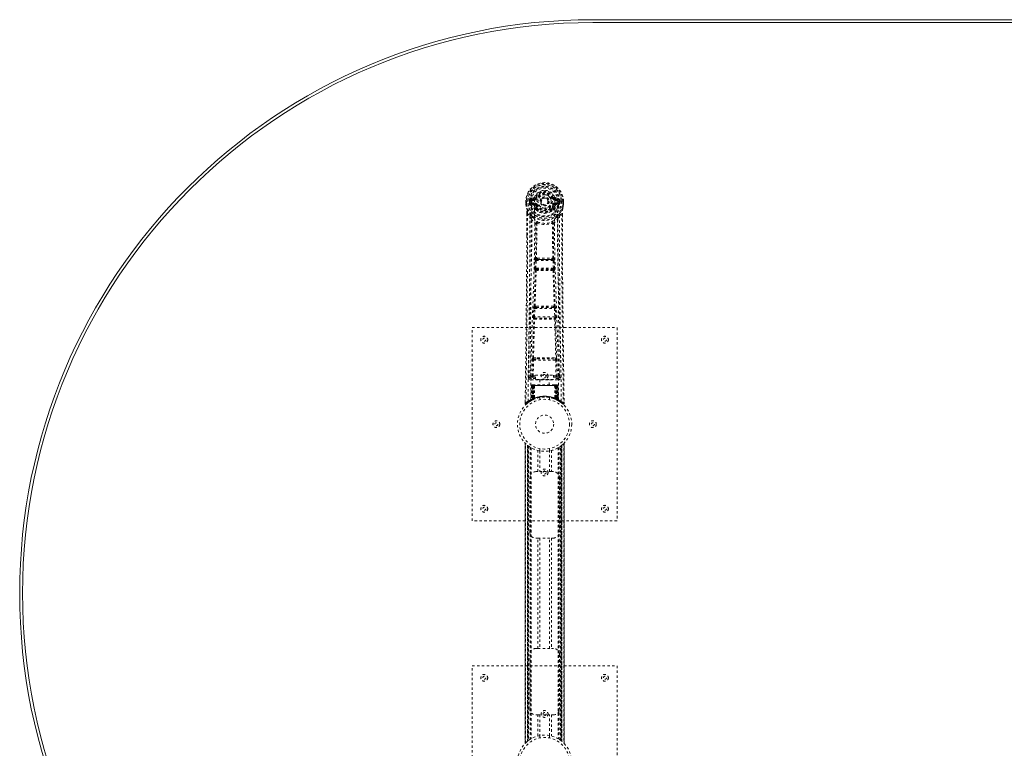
# Model space of a CAD drawing. Header units: inches. Extents: x 18.1 to 101.6, y 32.1 to 79.6.
# Tile 2 of 4: x 18.1 to 58.9, y 49.4 to 79.6. Entities that reach past the tile are written whole.
import ezdxf

# ---------------------------------------------------------------- set-up
doc = ezdxf.new("R2010")
doc.units = ezdxf.units.IN
doc.header["$MEASUREMENT"] = 0
doc.linetypes.add('SLD-Dashed', pattern=[0.075, 0.05, -0.025])
doc.linetypes.add('SLD-Solid', pattern=[0])

msp = doc.modelspace()

# ---------------------------------------------------------------- linework, layer by layer
at = {"color": 7, "linetype": 'SLD-Solid', "lineweight": 15}
for p, q in [((41.82, 79.575), (77.82, 79.575)), ((41.82, 79.457), (77.82, 79.457)), ((77.82, 79.457), (41.82, 79.457))]:
    msp.add_line(p, q, dxfattribs=at)
at = {"color": 7, "linetype": 'SLD-Dashed', "lineweight": 0}
for p, q in [((39.452, 72.204), (39.397, 72.227)), ((39.045, 72.059), (39.041, 72.058)), ((39.041, 72.058), (39.041, 71.942)), ((39.041, 71.942), (39.041, 71.938)), ((39.042, 72.059), (39.042, 71.942)), ((39.098, 72.058), (39.045, 72.059)), ((39.07, 72.056), (39.07, 71.942)), ((39.121, 72.058), (39.098, 72.058)), ((39.279, 72.058), (39.121, 72.058)), ((39.192, 71.985), (39.192, 72.056)), ((39.192, 71.985), (39.222, 71.986)), ((39.192, 71.985), (39.192, 71.985)), ((39.227, 72.056), (39.222, 72.056)), ((39.222, 72.056), (39.222, 71.986)), ((39.222, 71.985), (39.227, 71.967)), ((39.227, 71.977), (39.227, 72.056)), ((39.227, 71.967), (39.227, 71.977)), ((39.233, 71.94), (39.237, 71.936)), ((39.237, 71.936), (39.237, 71.935)), ((39.237, 71.936), (39.237, 71.935)), ((39.248, 71.924), (39.237, 71.935)), ((39.364, 72.199), (39.245, 72.176)), ((39.248, 71.924), (39.362, 71.904)), ((39.262, 71.988), (39.262, 71.958)), ((39.262, 71.988), (39.392, 71.988)), ((39.392, 71.933), (39.262, 71.958)), ((39.262, 71.958), (39.392, 71.958)), ((39.275, 72.14), (39.392, 72.16)), ((39.275, 72.14), (39.275, 72.11)), ((39.392, 72.14), (39.275, 72.14)), ((39.392, 72.11), (39.275, 72.11)), ((39.392, 72.16), (39.392, 72.14)), ((39.392, 72.11), (39.392, 72.14)), ((39.392, 71.988), (39.392, 71.958)), ((39.392, 71.933), (39.392, 71.958)), ((39.397, 72.093), (39.397, 72.095)), ((39.474, 71.903), (39.447, 71.892)), ((39.452, 72.204), (39.474, 72.194)), ((39.977, 72.049), (39.976, 72.033)), ((39.977, 72.057), (39.977, 72.049)), ((40.167, 72.194), (40.189, 72.204)), ((40.194, 71.892), (40.167, 71.903)), ((40.189, 72.204), (40.193, 72.196)), ((40.244, 72.095), (40.244, 72.093)), ((40.249, 72.16), (40.366, 72.14)), ((40.249, 72.16), (40.249, 72.14)), ((40.366, 72.14), (40.249, 72.14)), ((40.249, 72.11), (40.249, 72.14)), ((40.366, 72.11), (40.249, 72.11)), ((40.249, 71.988), (40.249, 71.958)), ((40.249, 71.988), (40.379, 71.988)), ((40.379, 71.958), (40.249, 71.933)), ((40.249, 71.933), (40.249, 71.958)), ((40.249, 71.958), (40.379, 71.958)), ((40.396, 72.176), (40.277, 72.199)), ((40.279, 71.904), (40.393, 71.924)), ((40.52, 72.058), (40.362, 72.058)), ((40.366, 72.11), (40.366, 72.14)), ((40.379, 71.958), (40.379, 71.988)), ((40.404, 71.936), (40.393, 71.924)), ((40.393, 71.924), (40.393, 71.924)), ((40.393, 71.924), (40.393, 71.924)), ((40.404, 71.936), (40.407, 71.94)), ((40.414, 72.056), (40.419, 72.056)), ((40.414, 71.977), (40.414, 72.056)), ((40.419, 71.985), (40.414, 71.967)), ((40.414, 71.967), (40.414, 71.977)), ((40.419, 71.986), (40.419, 72.056)), ((40.419, 71.986), (40.449, 71.985)), ((40.449, 72.056), (40.449, 71.985)), ((40.449, 72.056), (40.449, 72.056)), ((40.449, 71.985), (40.449, 71.985)), ((40.543, 72.058), (40.52, 72.058)), ((40.596, 72.059), (40.543, 72.058)), ((40.57, 71.942), (40.57, 72.056)), ((40.6, 72.058), (40.596, 72.059)), ((40.599, 71.942), (40.599, 72.059)), ((40.6, 72.058), (40.6, 71.942)), ((40.6, 71.938), (40.6, 71.942)), ((39.083, 71.557), (39.08, 70.633)), ((39.084, 70.633), (39.084, 71.557)), ((39.113, 71.556), (39.209, 71.44)), ((39.452, 71.742), (39.452, 71.761)), ((39.471, 71.697), (39.46, 71.714)), ((39.475, 71.766), (39.476, 71.748)), ((40.165, 71.748), (40.165, 71.766)), ((40.181, 71.714), (40.169, 71.697)), ((40.189, 71.742), (40.189, 71.761)), ((40.432, 71.44), (40.528, 71.556)), ((40.556, 71.503), (40.557, 71.557)), ((40.558, 71.557), (40.558, 71.504)), ((39.493, 71.138), (39.493, 71.138)), ((40.148, 71.138), (40.148, 71.138)), ((39.41, 69.285), (39.427, 69.602)), ((39.455, 69.283), (39.471, 69.6)), ((39.471, 69.6), (40.17, 69.6)), ((39.521, 69.698), (39.481, 69.698)), ((39.49, 69.644), (39.529, 69.645)), ((40.112, 69.645), (39.529, 69.645)), ((40.112, 69.645), (40.151, 69.644)), ((40.16, 69.698), (40.12, 69.698)), ((40.17, 69.6), (40.186, 69.283)), ((40.231, 69.285), (40.214, 69.602)), ((39.434, 69.191), (39.419, 69.195)), ((40.186, 69.283), (39.455, 69.283)), ((39.478, 69.233), (39.464, 69.238)), ((39.464, 69.238), (40.177, 69.238)), ((40.177, 69.238), (40.163, 69.233)), ((40.207, 69.191), (40.221, 69.195)), ((39.355, 67.267), (39.372, 67.62)), ((39.4, 67.265), (39.417, 67.617)), ((39.417, 67.617), (40.224, 67.617)), ((39.455, 67.714), (39.422, 67.713)), ((39.464, 67.662), (39.432, 67.662)), ((40.177, 67.662), (39.464, 67.662)), ((40.177, 67.662), (40.209, 67.662)), ((40.219, 67.713), (40.186, 67.714)), ((40.224, 67.617), (40.241, 67.265)), ((40.286, 67.267), (40.269, 67.62)), ((39.362, 67.177), (39.37, 67.174)), ((40.241, 67.265), (39.4, 67.265)), ((39.414, 67.217), (39.406, 67.22)), ((39.406, 67.22), (40.235, 67.22)), ((40.235, 67.22), (40.227, 67.217)), ((40.271, 67.174), (40.279, 67.177)), ((36.82, 66.825), (42.82, 66.825)), ((36.82, 58.825), (36.82, 66.825)), ((42.82, 66.825), (42.82, 58.825)), ((39.302, 64.822), (39.317, 65.483)), ((39.346, 64.821), (39.362, 65.482)), ((39.359, 65.567), (39.516, 65.574)), ((39.362, 65.482), (40.279, 65.482)), ((39.37, 65.523), (39.523, 65.525)), ((39.523, 65.525), (40.118, 65.525)), ((40.118, 65.525), (40.271, 65.523)), ((40.125, 65.574), (40.282, 65.567)), ((40.279, 65.482), (40.294, 64.821)), ((40.339, 64.822), (40.324, 65.483)), ((39.212, 65.055), (39.208, 64.767)), ((40.433, 64.767), (40.429, 65.055)), ((39.208, 64.765), (39.209, 64.757)), ((39.253, 64.719), (39.253, 64.659)), ((39.44, 64.719), (39.253, 64.719)), ((39.253, 64.659), (40.388, 64.659)), ((39.346, 64.776), (39.346, 64.821)), ((39.346, 64.821), (39.44, 64.821)), ((39.346, 64.776), (39.44, 64.776)), ((39.44, 64.852), (40.19, 64.852)), ((39.44, 64.672), (39.44, 64.852)), ((40.19, 64.672), (39.44, 64.672)), ((39.625, 64.672), (39.625, 64.45)), ((40.015, 64.45), (40.015, 64.672)), ((40.19, 64.852), (40.19, 64.672)), ((40.19, 64.821), (40.294, 64.821)), ((40.19, 64.776), (40.294, 64.776)), ((40.388, 64.719), (40.19, 64.719)), ((40.294, 64.776), (40.294, 64.821)), ((40.388, 64.659), (40.388, 64.719)), ((40.432, 64.757), (40.433, 64.765)), ((39.275, 64.421), (39.253, 63.815)), ((39.288, 64.421), (39.267, 63.823)), ((39.288, 64.421), (39.275, 64.421)), ((39.309, 64.424), (39.286, 63.831)), ((39.306, 64.421), (39.286, 63.834)), ((39.373, 64.421), (39.306, 64.421)), ((39.314, 64.421), (39.313, 63.864)), ((39.321, 64.45), (39.314, 64.45)), ((39.321, 64.421), (39.314, 64.421)), ((39.328, 64.45), (39.318, 64.45)), ((39.321, 64.421), (40.32, 64.421)), ((39.321, 63.868), (39.321, 64.421)), ((39.327, 63.87), (39.327, 64.421)), ((39.327, 64.421), (39.334, 64.421)), ((39.334, 64.45), (39.328, 64.45)), ((39.334, 64.421), (39.334, 63.874)), ((40.307, 64.421), (39.334, 64.421)), ((39.39, 64.45), (39.336, 64.45)), ((39.346, 64.421), (39.345, 63.879)), ((39.352, 64.45), (39.346, 64.45)), ((39.352, 64.421), (39.346, 64.421)), ((39.352, 64.45), (39.39, 64.45)), ((39.352, 64.421), (40.289, 64.421)), ((39.352, 63.882), (39.352, 64.421)), ((39.354, 63.87), (39.373, 64.421)), ((39.374, 64.421), (39.355, 63.87)), ((39.373, 64.421), (39.374, 64.421)), ((39.404, 64.421), (39.4, 63.899)), ((39.412, 64.45), (39.404, 64.45)), ((40.236, 64.421), (39.404, 64.421)), ((40.229, 64.45), (39.412, 64.45)), ((40.237, 64.45), (40.229, 64.45)), ((40.236, 64.421), (40.241, 63.899)), ((40.305, 64.45), (40.251, 64.45)), ((40.251, 64.45), (40.289, 64.45)), ((40.286, 63.87), (40.267, 64.421)), ((40.267, 64.421), (40.267, 64.421)), ((40.267, 64.421), (40.287, 63.87)), ((40.335, 64.421), (40.267, 64.421)), ((40.295, 64.45), (40.289, 64.45)), ((40.295, 64.421), (40.289, 64.421)), ((40.289, 64.421), (40.289, 63.882)), ((40.296, 63.879), (40.295, 64.421)), ((40.313, 64.45), (40.307, 64.45)), ((40.307, 63.874), (40.307, 64.421)), ((40.307, 64.421), (40.314, 64.421)), ((40.323, 64.45), (40.313, 64.45)), ((40.314, 64.421), (40.314, 63.87)), ((40.327, 64.45), (40.319, 64.45)), ((40.327, 64.421), (40.32, 64.421)), ((40.32, 64.421), (40.32, 63.868)), ((40.328, 63.864), (40.327, 64.421)), ((40.355, 63.831), (40.332, 64.424)), ((40.335, 64.421), (40.355, 63.834)), ((40.353, 64.421), (40.374, 63.823)), ((40.366, 64.421), (40.353, 64.421)), ((40.366, 64.421), (40.387, 63.815)), ((39.015, 63.75), (39.014, 63.684)), ((39.015, 63.75), (39.014, 63.683)), ((39.014, 63.683), (39.044, 63.683)), ((39.016, 63.747), (39.015, 63.683)), ((39.063, 63.662), (39.105, 63.696)), ((39.239, 63.791), (39.252, 63.799)), ((39.253, 63.815), (39.267, 63.823)), ((39.27, 63.809), (39.337, 63.843)), ((39.286, 63.834), (39.354, 63.87)), ((39.313, 63.864), (39.321, 63.868)), ((39.326, 63.838), (39.313, 63.864)), ((39.326, 63.838), (39.317, 63.834)), ((39.333, 63.842), (39.326, 63.838)), ((39.334, 63.874), (39.327, 63.87)), ((39.339, 63.844), (39.327, 63.87)), ((39.331, 63.84), (39.339, 63.844)), ((39.346, 63.847), (39.334, 63.874)), ((39.337, 63.843), (39.338, 63.844)), ((39.338, 63.844), (39.345, 63.847)), ((39.345, 63.879), (39.352, 63.882)), ((39.357, 63.853), (39.345, 63.879)), ((39.355, 63.87), (39.354, 63.87)), ((39.363, 63.855), (39.357, 63.853)), ((39.62, 63.932), (39.62, 63.836)), ((40.02, 63.836), (40.02, 63.932)), ((40.289, 63.882), (40.277, 63.855)), ((40.284, 63.853), (40.277, 63.855)), ((40.296, 63.879), (40.284, 63.853)), ((40.287, 63.87), (40.286, 63.87)), ((40.287, 63.87), (40.355, 63.834)), ((40.289, 63.882), (40.296, 63.879)), ((40.307, 63.874), (40.295, 63.847)), ((40.314, 63.87), (40.302, 63.844)), ((40.303, 63.844), (40.304, 63.843)), ((40.304, 63.843), (40.318, 63.836)), ((40.314, 63.87), (40.307, 63.874)), ((40.32, 63.868), (40.308, 63.842)), ((40.315, 63.838), (40.308, 63.842)), ((40.328, 63.864), (40.315, 63.838)), ((40.341, 63.825), (40.315, 63.838)), ((40.32, 63.868), (40.328, 63.864)), ((40.335, 63.827), (40.37, 63.809)), ((40.374, 63.823), (40.387, 63.815)), ((40.383, 63.803), (40.396, 63.795)), ((40.389, 63.799), (40.402, 63.791)), ((40.536, 63.696), (40.578, 63.662)), ((40.597, 63.683), (40.577, 63.661)), ((40.627, 63.684), (40.626, 63.751)), ((39.015, 62.04), (39.015, 49.609)), ((39.015, 49.611), (39.015, 62.039)), ((39.015, 62.038), (39.015, 49.611)), ((39.027, 49.623), (39.027, 62.027)), ((40.613, 62.027), (40.613, 49.623)), ((40.625, 49.609), (40.625, 62.04)), ((40.625, 62.039), (40.625, 49.611)), ((40.626, 49.611), (40.626, 62.038)), ((39.105, 49.693), (39.105, 61.956)), ((39.105, 61.956), (39.105, 49.693)), ((39.11, 61.952), (39.11, 49.697)), ((39.111, 61.951), (39.111, 49.698)), ((39.114, 49.7), (39.114, 61.949)), ((39.114, 61.949), (39.114, 49.7)), ((39.126, 49.71), (39.126, 61.94)), ((39.13, 49.713), (39.13, 61.936)), ((39.132, 61.935), (39.132, 49.714)), ((39.134, 61.933), (39.134, 49.716)), ((39.156, 61.917), (39.156, 49.733)), ((39.222, 61.872), (39.222, 49.777)), ((39.247, 61.857), (39.247, 49.793)), ((39.265, 61.846), (39.265, 49.803)), ((39.539, 60.86), (39.539, 61.735)), ((39.62, 61.814), (39.62, 61.717)), ((39.623, 61.717), (39.623, 60.86)), ((40.018, 60.86), (40.018, 61.717)), ((40.02, 61.717), (40.02, 61.814)), ((40.102, 61.735), (40.102, 60.86)), ((40.376, 61.846), (40.376, 49.803)), ((40.393, 61.857), (40.393, 49.793)), ((40.419, 61.872), (40.419, 49.777)), ((40.476, 49.739), (40.476, 61.911)), ((40.507, 49.716), (40.507, 61.933)), ((40.509, 49.714), (40.509, 61.935)), ((40.511, 61.936), (40.511, 49.713)), ((40.512, 61.937), (40.512, 49.712)), ((40.521, 49.705), (40.521, 61.945)), ((40.527, 61.949), (40.527, 49.7)), ((40.527, 49.7), (40.527, 61.949)), ((40.531, 49.697), (40.531, 61.952)), ((40.535, 61.956), (40.535, 49.693)), ((40.535, 49.693), (40.535, 61.956)), ((39.455, 60.86), (39.539, 60.86)), ((40.102, 60.86), (39.539, 60.86)), ((40.102, 60.86), (40.185, 60.86)), ((39.205, 58.36), (39.205, 60.61)), ((40.435, 60.61), (40.435, 58.36)), ((42.82, 58.825), (36.82, 58.825)), ((39.539, 58.11), (39.455, 58.11)), ((39.539, 53.54), (39.539, 58.11)), ((39.539, 58.11), (40.102, 58.11)), ((39.623, 58.11), (39.623, 53.54)), ((40.018, 53.54), (40.018, 58.11)), ((40.102, 58.11), (40.102, 53.54)), ((40.185, 58.11), (40.102, 58.11)), ((39.455, 53.54), (39.539, 53.54)), ((39.539, 53.54), (40.102, 53.54)), ((40.102, 53.54), (40.185, 53.54)), ((39.205, 51.04), (39.205, 53.29)), ((40.435, 53.29), (40.435, 51.04)), ((36.82, 52.825), (42.82, 52.825)), ((36.82, 44.825), (36.82, 52.825)), ((42.82, 52.825), (42.82, 44.825)), ((39.539, 50.79), (39.455, 50.79)), ((39.539, 49.914), (39.539, 50.79)), ((39.539, 50.79), (40.102, 50.79)), ((39.623, 50.79), (39.623, 49.932)), ((40.018, 49.932), (40.018, 50.79)), ((40.102, 50.79), (40.102, 49.914)), ((40.185, 50.79), (40.102, 50.79)), ((39.62, 49.932), (39.62, 49.836)), ((40.02, 49.836), (40.02, 49.932))]:
    msp.add_line(p, q, dxfattribs=at)
at = {"color": 7, "linetype": 'SLD-Dashed', "lineweight": 0, "flags": 128}
for points in [[(39.397, 72.095), (39.403, 72.172), (39.426, 72.246), (39.465, 72.315), (39.519, 72.375), (39.584, 72.424), (39.658, 72.46), (39.738, 72.482), (39.82, 72.489), (39.903, 72.482), (39.983, 72.46), (40.057, 72.424), (40.122, 72.375), (40.176, 72.315), (40.215, 72.246), (40.238, 72.172), (40.244, 72.095)], [(39.041, 72.058), (39.041, 72.058), (39.042, 72.058), (39.044, 72.058), (39.048, 72.057), (39.052, 72.057), (39.058, 72.057), (39.064, 72.056), (39.07, 72.056)], [(39.041, 71.942), (39.054, 71.845), (39.07, 71.768)], [(39.041, 71.938), (39.042, 71.938), (39.044, 71.938), (39.047, 71.939), (39.05, 71.939), (39.055, 71.94), (39.06, 71.941), (39.065, 71.941), (39.07, 71.942)], [(39.07, 71.942), (39.064, 71.942), (39.058, 71.942), (39.052, 71.942), (39.048, 71.942), (39.044, 71.942), (39.042, 71.942), (39.041, 71.942), (39.041, 71.942)], [(39.041, 71.938), (39.053, 71.848), (39.071, 71.757)], [(39.133, 63.777), (39.14, 64.824), (39.159, 65.869), (39.189, 66.911), (39.224, 67.949), (39.258, 68.983), (39.283, 70.013), (39.292, 71.038), (39.279, 72.058)], [(39.222, 71.985), (39.222, 71.986), (39.222, 71.986)], [(39.227, 71.977), (39.243, 71.985), (39.262, 71.988)], [(39.275, 72.11), (39.252, 72.114), (39.232, 72.127)], [(39.242, 63.833), (39.25, 64.877), (39.272, 65.92), (39.303, 66.96), (39.341, 67.995), (39.377, 69.026), (39.403, 70.053), (39.411, 71.075), (39.397, 72.092)], [(39.39, 71.881), (39.376, 71.898), (39.362, 71.904)], [(39.452, 71.761), (39.419, 71.813), (39.39, 71.881)], [(39.392, 72.16), (39.429, 72.174), (39.442, 72.188)], [(39.442, 72.188), (39.447, 72.195), (39.452, 72.204)], [(39.447, 71.892), (39.474, 71.828), (39.504, 71.779)], [(39.501, 72.183), (39.496, 72.185), (39.491, 72.187), (39.486, 72.189), (39.482, 72.191), (39.479, 72.192), (39.476, 72.193), (39.474, 72.194), (39.474, 72.194)], [(39.501, 71.915), (39.496, 71.913), (39.491, 71.91), (39.486, 71.908), (39.482, 71.907), (39.479, 71.905), (39.476, 71.904), (39.474, 71.903), (39.474, 71.903)], [(40.137, 71.779), (40.167, 71.828), (40.194, 71.892)], [(40.139, 72.183), (40.145, 72.185), (40.15, 72.187), (40.155, 72.189), (40.159, 72.191), (40.162, 72.192), (40.165, 72.193), (40.166, 72.194), (40.167, 72.194)], [(40.139, 71.915), (40.145, 71.913), (40.15, 71.91), (40.155, 71.908), (40.159, 71.907), (40.162, 71.905), (40.165, 71.904), (40.166, 71.903), (40.167, 71.903)], [(40.189, 71.761), (40.221, 71.813), (40.251, 71.881)], [(40.399, 63.833), (40.39, 64.877), (40.369, 65.921), (40.337, 66.96), (40.3, 67.996), (40.264, 69.027), (40.237, 70.054), (40.229, 71.076), (40.244, 72.092)], [(40.251, 71.881), (40.265, 71.898), (40.279, 71.904)], [(40.508, 63.777), (40.501, 64.824), (40.481, 65.869), (40.452, 66.911), (40.417, 67.949), (40.383, 68.983), (40.357, 70.013), (40.349, 71.038), (40.361, 72.058)], [(40.409, 72.127), (40.389, 72.114), (40.366, 72.11)], [(40.379, 71.988), (40.397, 71.985), (40.414, 71.977)], [(40.419, 72.056), (40.423, 72.056), (40.429, 72.056), (40.439, 72.056), (40.449, 72.056)], [(40.419, 71.986), (40.419, 71.986), (40.419, 71.985)], [(40.569, 71.757), (40.586, 71.837), (40.6, 71.938)], [(40.57, 72.056), (40.577, 72.056), (40.583, 72.057), (40.588, 72.057), (40.593, 72.057), (40.597, 72.058), (40.599, 72.058), (40.6, 72.058), (40.6, 72.058)], [(40.6, 71.942), (40.6, 71.942), (40.599, 71.942), (40.597, 71.942), (40.593, 71.942), (40.588, 71.942), (40.583, 71.942), (40.577, 71.942), (40.57, 71.942)], [(40.6, 71.938), (40.599, 71.938), (40.597, 71.938), (40.594, 71.939), (40.59, 71.939), (40.586, 71.94), (40.581, 71.941), (40.576, 71.941), (40.57, 71.942)], [(40.6, 71.942), (40.587, 71.845), (40.571, 71.768)], [(39.113, 71.556), (39.111, 70.09), (39.102, 68.618), (39.088, 67.171), (39.085, 66.95), (39.082, 66.72), (39.08, 66.517), (39.078, 66.318), (39.075, 66.103), (39.073, 65.953), (39.071, 65.796), (39.069, 65.639), (39.067, 65.522), (39.066, 65.382), (39.064, 65.22), (39.059, 64.888), (39.057, 64.683), (39.053, 64.428), (39.05, 64.167), (39.047, 63.919), (39.044, 63.683)], [(39.07, 71.768), (39.07, 71.763), (39.071, 71.757)], [(39.251, 71.479), (39.15, 71.603), (39.071, 71.757)], [(39.083, 71.557), (39.083, 71.557), (39.084, 71.557), (39.086, 71.556), (39.09, 71.556), (39.095, 71.556), (39.101, 71.556), (39.107, 71.556), (39.113, 71.556)], [(39.209, 71.44), (39.208, 70.92), (39.207, 70.387), (39.204, 69.842), (39.201, 69.327), (39.196, 68.797), (39.191, 68.245), (39.186, 67.756), (39.183, 67.499), (39.18, 67.226), (39.176, 66.937), (39.172, 66.633), (39.169, 66.358), (39.166, 66.117), (39.163, 65.926), (39.16, 65.711), (39.157, 65.47), (39.154, 65.245), (39.151, 65.052), (39.149, 64.892), (39.148, 64.765)], [(39.471, 71.697), (39.546, 71.638), (39.603, 71.609)], [(40.038, 71.609), (40.095, 71.638), (40.169, 71.697)], [(40.39, 71.479), (40.49, 71.604), (40.569, 71.757)], [(40.493, 64.765), (40.491, 64.901), (40.489, 65.073), (40.486, 65.282), (40.483, 65.527), (40.48, 65.776), (40.477, 65.995), (40.475, 66.149), (40.473, 66.287), (40.471, 66.408), (40.469, 66.564), (40.467, 66.727), (40.465, 66.883), (40.456, 67.696), (40.447, 68.514), (40.439, 69.487), (40.434, 70.477), (40.432, 71.44)], [(40.528, 71.556), (40.534, 71.556), (40.54, 71.556), (40.546, 71.556), (40.551, 71.556), (40.555, 71.556), (40.557, 71.557), (40.558, 71.557), (40.558, 71.557)], [(40.528, 71.556), (40.53, 70.092), (40.539, 68.618), (40.553, 67.171), (40.556, 66.924), (40.559, 66.666), (40.562, 66.45), (40.564, 66.221), (40.568, 65.971), (40.571, 65.7), (40.574, 65.482), (40.577, 65.219), (40.581, 64.896), (40.584, 64.685), (40.588, 64.427), (40.591, 64.165), (40.594, 63.917), (40.597, 63.683)], [(40.558, 71.504), (40.566, 68.934), (40.593, 66.309), (40.627, 63.683)], [(40.569, 71.757), (40.571, 71.763), (40.571, 71.768)], [(39.268, 71.327), (39.354, 71.227), (39.455, 71.139)], [(39.346, 71.391), (39.356, 71.382), (39.361, 71.376)], [(39.445, 69.692), (39.456, 70.412), (39.457, 71.13)], [(39.503, 71.149), (39.498, 71.158), (39.491, 71.164), (39.483, 71.167), (39.475, 71.167), (39.468, 71.164), (39.461, 71.158), (39.457, 71.149), (39.455, 71.139)], [(39.493, 71.138), (39.492, 70.419), (39.481, 69.698)], [(40.186, 71.139), (40.184, 71.149), (40.18, 71.158), (40.173, 71.164), (40.166, 71.167), (40.158, 71.167), (40.15, 71.164), (40.143, 71.158), (40.138, 71.149)], [(40.16, 69.698), (40.149, 70.419), (40.148, 71.138)], [(40.195, 69.692), (40.185, 70.412), (40.184, 71.13)], [(40.186, 71.139), (40.286, 71.227), (40.373, 71.327)], [(40.28, 71.376), (40.285, 71.382), (40.295, 71.391)], [(39.08, 70.633), (39.075, 68.934), (39.047, 66.309), (39.015, 63.75)], [(39.427, 69.602), (39.432, 69.602), (39.442, 69.601), (39.456, 69.601), (39.471, 69.6)], [(39.49, 69.644), (39.489, 69.644), (39.487, 69.643), (39.484, 69.64), (39.478, 69.63), (39.474, 69.616), (39.471, 69.6)], [(39.521, 69.698), (39.82, 69.7), (40.12, 69.698)], [(39.529, 69.645), (39.82, 69.646), (40.112, 69.645)], [(40.17, 69.6), (40.185, 69.601), (40.199, 69.601), (40.209, 69.602), (40.214, 69.602)], [(39.387, 67.709), (39.412, 68.451), (39.434, 69.191)], [(39.41, 69.285), (39.415, 69.285), (39.426, 69.284), (39.44, 69.283), (39.455, 69.283)], [(39.422, 67.713), (39.447, 68.456), (39.469, 69.196)], [(39.464, 69.238), (39.459, 69.241), (39.455, 69.251), (39.454, 69.258), (39.454, 69.266), (39.454, 69.274), (39.455, 69.283)], [(40.171, 69.196), (40.194, 68.456), (40.219, 67.713)], [(40.186, 69.283), (40.187, 69.274), (40.187, 69.266), (40.186, 69.258), (40.185, 69.251), (40.182, 69.241), (40.177, 69.238)], [(40.186, 69.283), (40.201, 69.283), (40.215, 69.284), (40.226, 69.285), (40.231, 69.285)], [(40.253, 67.709), (40.229, 68.451), (40.207, 69.191)], [(39.372, 67.62), (39.375, 67.652), (39.375, 67.654)], [(39.372, 67.62), (39.377, 67.619), (39.387, 67.619), (39.402, 67.618), (39.417, 67.617)], [(40.224, 67.617), (40.239, 67.618), (40.254, 67.619), (40.264, 67.619), (40.269, 67.62)], [(40.269, 67.62), (40.266, 67.652), (40.266, 67.654)], [(39.326, 65.565), (39.345, 66.371), (39.37, 67.174)], [(39.355, 67.267), (39.36, 67.267), (39.37, 67.266), (39.385, 67.266), (39.4, 67.265)], [(39.359, 65.567), (39.379, 66.374), (39.404, 67.177)], [(40.237, 67.177), (40.262, 66.374), (40.282, 65.567)], [(40.241, 67.265), (40.256, 67.266), (40.271, 67.266), (40.281, 67.267), (40.286, 67.267)], [(40.315, 65.565), (40.295, 66.371), (40.271, 67.174)], [(39.317, 65.483), (39.322, 65.483), (39.332, 65.483), (39.347, 65.483), (39.362, 65.482)], [(39.516, 65.574), (39.82, 65.574), (40.125, 65.574)], [(39.523, 65.525), (39.82, 65.525), (40.118, 65.525)], [(40.279, 65.482), (40.294, 65.483), (40.309, 65.483), (40.319, 65.483), (40.324, 65.483)], [(39.302, 64.822), (39.232, 64.793), (39.208, 64.765)], [(39.253, 64.719), (39.277, 64.748), (39.346, 64.776)], [(39.302, 64.822), (39.306, 64.822), (39.316, 64.822), (39.33, 64.821), (39.346, 64.821)], [(40.294, 64.821), (40.31, 64.821), (40.324, 64.822), (40.334, 64.822), (40.339, 64.822)], [(40.294, 64.776), (40.364, 64.748), (40.388, 64.719)], [(40.433, 64.765), (40.409, 64.793), (40.339, 64.822)], [(39.275, 64.421), (39.277, 64.421), (39.286, 64.421), (39.299, 64.421), (39.314, 64.421)], [(39.327, 64.421), (39.312, 64.421), (39.3, 64.421), (39.291, 64.421), (39.288, 64.421)], [(39.306, 64.421), (39.306, 64.421), (39.308, 64.421), (39.312, 64.421), (39.317, 64.421), (39.323, 64.421), (39.33, 64.421), (39.338, 64.421), (39.346, 64.421)], [(39.404, 64.421), (39.393, 64.421), (39.384, 64.421), (39.377, 64.421), (39.374, 64.421)], [(40.267, 64.421), (40.263, 64.421), (40.257, 64.421), (40.248, 64.421), (40.236, 64.421)], [(40.295, 64.421), (40.303, 64.421), (40.311, 64.421), (40.318, 64.421), (40.324, 64.421), (40.329, 64.421), (40.332, 64.421), (40.334, 64.421), (40.335, 64.421)], [(40.305, 64.45), (40.305, 64.45), (40.303, 64.45)], [(40.353, 64.421), (40.349, 64.421), (40.341, 64.421), (40.328, 64.421), (40.314, 64.421)], [(40.327, 64.421), (40.342, 64.421), (40.355, 64.421), (40.363, 64.421), (40.366, 64.421)], [(40.335, 64.42), (40.334, 64.427), (40.333, 64.429)], [(39.017, 63.684), (39.019, 63.676), (39.022, 63.668), (39.027, 63.662), (39.034, 63.657), (39.041, 63.654), (39.048, 63.653), (39.055, 63.655), (39.062, 63.659)], [(39.064, 63.661), (39.097, 63.689), (39.105, 63.696)], [(39.181, 63.752), (39.23, 63.785), (39.275, 63.811)], [(39.321, 63.868), (39.326, 63.858), (39.33, 63.849), (39.332, 63.844), (39.333, 63.842)], [(39.352, 63.882), (39.356, 63.872), (39.36, 63.863), (39.362, 63.857), (39.363, 63.855)], [(40.357, 63.826), (40.355, 63.832), (40.355, 63.834)], [(40.371, 63.808), (40.411, 63.785), (40.46, 63.753)], [(40.394, 63.798), (40.387, 63.809), (40.383, 63.823)], [(40.579, 63.663), (40.586, 63.659), (40.594, 63.657), (40.602, 63.657), (40.61, 63.658), (40.617, 63.661), (40.622, 63.667), (40.625, 63.673), (40.627, 63.681)], [(40.627, 63.683), (40.626, 63.684), (40.625, 63.684), (40.618, 63.683), (40.609, 63.683), (40.603, 63.683), (40.597, 63.683)]]:
    msp.add_lwpolyline(points, dxfattribs=at)
at = {"color": 7, "linetype": 'SLD-Dashed', "lineweight": 0}
for centre, radius in [((39.82, 72.049), 0.7), ((39.82, 72.049), 0.69), ((39.82, 72.049), 0.623), ((39.82, 72.049), 0.32), ((39.82, 72.049), 0.275), ((39.82, 72.049), 0.188), ((39.82, 72.049), 0.157), ((39.82, 72.049), 0.142), ((39.82, 72.049), 0.139), ((39.82, 72.049), 0.138), ((37.32, 66.325), 0.141), ((37.32, 66.325), 0.0625), ((42.32, 66.325), 0.141), ((42.32, 66.325), 0.0625), ((39.82, 64.825), 0.141), ((39.82, 64.825), 0.0625), ((39.82, 62.825), 1.125), ((39.82, 62.825), 1.03), ((37.82, 62.825), 0.141), ((37.82, 62.825), 0.0625), ((39.82, 62.825), 0.376), ((41.82, 62.825), 0.141), ((41.82, 62.825), 0.0625), ((39.82, 60.825), 0.141), ((39.82, 60.825), 0.0625), ((37.32, 59.325), 0.141), ((37.32, 59.325), 0.0625), ((42.32, 59.325), 0.141), ((42.32, 59.325), 0.0625), ((37.32, 52.325), 0.141), ((37.32, 52.325), 0.0625), ((42.32, 52.325), 0.141), ((42.32, 52.325), 0.0625), ((39.82, 50.825), 0.141), ((39.82, 50.825), 0.0625), ((39.82, 48.825), 1.125), ((39.82, 48.825), 1.03)]:
    msp.add_circle(centre, radius, dxfattribs=at)
at = {"color": 7, "linetype": 'SLD-Solid', "lineweight": 15}
for radius in [23.75, 23.632, 23.632]:
    msp.add_arc((41.82, 55.825), radius, 90, 270, dxfattribs=at)
at = {"color": 7, "linetype": 'SLD-Dashed', "lineweight": 0}
for centre, radius, start, end in [((39.82, 72.049), 0.78, 0, 179.3038), ((39.82, 72.049), 0.78, 0.7166, 179.2834), ((39.82, 72.049), 0.75, 0.5684, 179.4316), ((39.82, 72.049), 0.629, 0.6528, 179.3472), ((39.82, 72.049), 0.599, 0.6527, 179.3473), ((39.82, 72.064), 0.541, 359.35, 180.65), ((39.355, 72.244), 0.0454, 281.2539, 337.5691), ((39.82, 72.049), 0.459, 22.774, 157.226), ((39.82, 72.049), 0.4, 22.774, 157.226), ((39.82, 72.049), 0.376, 22.774, 157.226), ((39.82, 72.049), 0.346, 22.7741, 157.2259), ((39.82, 72.049), 0.275, 82.5717, 262.572), ((39.82, 72.049), 0.275, 262.5716, 82.5721), ((40.788, 70.853), 1.478, 111.6227, 113.9238), ((40.286, 72.244), 0.0454, 202.489, 258.688), ((39.07, 71.942), 0.03, 180.0028, 185.051), ((39.82, 72.049), 0.787, 188.0937, 351.9063), ((39.82, 72.049), 0.758, 188.0936, 351.9064), ((39.219, 73.104), 1.049, 268.5369, 270.1565), ((39.82, 72.049), 0.632, 185.8274, 354.1726), ((39.82, 72.049), 0.602, 186.0327, 353.9673), ((39.82, 72.049), 0.593, 172.3909, 179.3289), ((39.313, 71.974), 0.0862, 184.5588, 202.7057), ((39.436, 72.1), 0.206, 158.337, 172.3466), ((39.261, 71.927), 0.0306, 89.066, 154.5762), ((39.69, 72.145), 0.499, 204.8887, 243.9938), ((39.274, 72.17), 0.0299, 167.8898, 271.9561), ((39.628, 72.146), 0.441, 210.2266, 246.4271), ((39.398, 71.871), 0.221, 90.3105, 122.518), ((39.392, 72.19), 0.0301, 162.3504, 268.5782), ((39.392, 71.903), 0.0299, 91.0966, 178.7751), ((39.42, 71.876), 0.031, 31.5694, 169.9032), ((39.392, 72.229), 0.089, 270, 337.226), ((39.392, 72.229), 0.119, 270.0005, 337.2262), ((39.392, 71.869), 0.119, 22.7738, 89.9995), ((39.392, 71.869), 0.089, 22.774, 90), ((39.386, 71.868), 0.0649, 21.318, 85.0779), ((39.82, 72.049), 0.376, 202.774, 337.226), ((39.82, 72.049), 0.346, 202.7741, 337.2259), ((39.82, 72.049), 0.156, 245.2931, 290.0155), ((40.249, 72.229), 0.119, 202.7745, 269.9999), ((40.249, 71.869), 0.119, 90.0001, 157.2255), ((40.249, 72.229), 0.089, 202.774, 270), ((40.249, 71.869), 0.089, 90, 157.226), ((39.956, 72.14), 0.492, 295.7072, 335.4808), ((40.012, 72.147), 0.441, 293.5931, 329.7441), ((40.255, 72.231), 0.0715, 209.6306, 265.2066), ((40.255, 71.868), 0.0649, 94.9221, 158.682), ((40.221, 71.875), 0.031, 10.1753, 148.3511), ((40.238, 71.86), 0.233, 58.0388, 88.5928), ((40.248, 72.19), 0.0301, 271.4234, 17.648), ((40.249, 71.903), 0.0299, 1.1674, 88.9564), ((40.367, 72.17), 0.0299, 268.0463, 12.1078), ((40.38, 71.927), 0.0306, 25.4314, 90.9265), ((40.205, 72.1), 0.206, 7.6598, 21.6566), ((40.299, 71.981), 0.116, 339.6356, 353.1095), ((39.82, 72.049), 0.593, 0.6711, 7.6091), ((37.897, 71.587), 1.187, 358.5707, 8.7912), ((35.599, 70.94), 3.568, 9.9427, 13.2523), ((39.542, 71.122), 0.461, 129.1758, 136.3338), ((34.492, 68.897), 5.359, 26.9679, 28.3324), ((40.803, 73.06), 2.215, 225.5106, 228.8662), ((39.482, 71.758), 0.0305, 44.5485, 174.2849), ((39.474, 71.721), 0.0459, 88.3076, 118.8642), ((39.474, 71.702), 0.046, 88.2965, 118.8), ((39.497, 71.739), 0.0449, 175.0908, 213.9401), ((39.511, 71.693), 0.0396, 127.1317, 174.8145), ((39.502, 71.744), 0.0347, 87.2625, 140.6069), ((39.82, 72.061), 0.453, 220.4511, 319.5489), ((39.509, 71.749), 0.033, 181.8733, 228.3862), ((39.82, 72.088), 0.494, 227.4888, 312.5112), ((39.82, 72.042), 0.411, 219.7061, 320.2939), ((39.82, 72.029), 0.473, 242.6135, 297.3865), ((40.159, 71.758), 0.0305, 5.7192, 135.4474), ((40.139, 71.744), 0.0347, 39.3986, 92.7321), ((40.132, 71.749), 0.033, 311.6147, 358.1165), ((40.13, 71.693), 0.0396, 5.1705, 52.8779), ((40.167, 71.721), 0.0459, 61.1293, 91.6989), ((40.166, 71.702), 0.046, 61.1919, 91.7089), ((40.144, 71.739), 0.0448, 326.2138, 4.9474), ((38.838, 73.059), 2.215, 311.1342, 314.4905), ((45.125, 68.909), 5.333, 151.6633, 153.0346), ((40.098, 71.122), 0.461, 43.6666, 50.8235), ((44.042, 70.94), 3.567, 166.7474, 170.0575), ((41.745, 71.587), 1.187, 171.2124, 181.427), ((-460.244, 72.645), 499.514, 359.09606, 359.84883), ((39.329, 71.325), 0.0608, 58.0035, 177.4261), ((40.093, 71.888), 0.893, 214.9901, 231.1462), ((39.515, 71.134), 0.0608, 73.7745, 175.9548), ((39.444, 71.131), 0.0133, 356.8006, 33.9626), ((39.49, 71.067), 0.0709, 87.2841, 117.2808), ((39.506, 71.137), 0.0128, 102.3319, 173.3669), ((39.575, 71.132), 0.0738, 124.9771, 166.7611), ((39.82, 72.062), 0.966, 250.819, 289.1817), ((39.82, 71.986), 0.844, 250.0605, 289.9395), ((39.548, 71.888), 0.893, 308.8519, 325.0118), ((40.125, 71.134), 0.0608, 4.0438, 106.2253), ((40.066, 71.132), 0.0738, 13.2447, 55.0171), ((40.135, 71.137), 0.0128, 6.6096, 77.6917), ((40.151, 71.067), 0.0709, 62.7181, 92.7135), ((40.197, 71.131), 0.0134, 146.1203, 183.26), ((40.312, 71.325), 0.0608, 2.5691, 122.0035), ((539.942, 72.646), 499.571, 180.15123, 180.90392), ((39.607, 69.611), 0.181, 153.537, 182.7757), ((39.475, 69.624), 0.0735, 85.5134, 114.1482), ((39.491, 69.69), 0.0457, 178.2719, 268.1472), ((39.584, 69.687), 0.104, 173.8569, 204.0358), ((39.621, 69.685), 0.101, 172.2339, 203.472), ((40.02, 69.685), 0.101, 336.5246, 7.7645), ((40.057, 69.687), 0.104, 335.9676, 6.1398), ((40.15, 69.69), 0.0457, 271.852, 1.732), ((40.112, 69.602), 0.0575, 357.8256, 47.5855), ((40.165, 69.625), 0.073, 65.7423, 94.5999), ((40.034, 69.611), 0.181, 357.219, 26.468), ((39.571, 69.256), 0.163, 169.7829, 201.8698), ((39.464, 69.192), 0.0451, 90.8614, 176.7734), ((39.479, 69.188), 0.0451, 90.8961, 176.6076), ((39.463, 69.122), 0.0749, 85.0958, 112.9473), ((39.526, 69.202), 0.0574, 147.5049, 185.9269), ((39.82, 106.569), 37.374, 269.4617, 270.5382), ((39.82, 101.822), 32.591, 269.398, 270.602), ((40.162, 69.188), 0.0451, 3.3957, 89.1006), ((40.114, 69.202), 0.0579, 354.2277, 32.3406), ((40.178, 69.121), 0.075, 67.0751, 94.8899), ((40.176, 69.192), 0.0451, 3.2266, 89.1386), ((40.07, 69.256), 0.163, 338.1241, 10.2234), ((39.511, 67.652), 0.136, 155.3347, 179.2499), ((39.415, 67.629), 0.0843, 84.871, 108.7987), ((39.432, 67.708), 0.0448, 177.9356, 222.9044), ((39.432, 67.705), 0.0424, 220.4569, 270.4065), ((39.485, 67.619), 0.068, 141.1104, 181.6279), ((39.508, 67.703), 0.0869, 173.46, 208.3396), ((39.535, 67.702), 0.0814, 171.2426, 208.694), ((39.82, 34.93), 32.786, 89.3606, 90.6394), ((39.82, 34.3), 33.365, 89.3872, 90.6128), ((40.106, 67.702), 0.0814, 331.3103, 8.7485), ((40.133, 67.703), 0.0867, 331.6258, 6.5755), ((40.208, 67.708), 0.0455, 271.254, 1.8267), ((40.156, 67.619), 0.068, 358.3649, 38.9013), ((40.226, 67.63), 0.0837, 71.1218, 95.2097), ((40.13, 67.652), 0.136, 0.7114, 24.7141), ((39.562, 67.236), 0.209, 171.5832, 196.4967), ((39.407, 67.175), 0.0451, 90.5933, 177.0795), ((39.415, 67.171), 0.0451, 90.6231, 177.0106), ((39.396, 67.087), 0.0908, 85.1432, 107.0296), ((39.454, 67.25), 0.0563, 164.2658, 211.7614), ((39.458, 67.184), 0.0546, 143.5259, 186.9851), ((39.82, 103.818), 36.643, 269.3488, 270.6511), ((39.82, 100.028), 32.814, 269.2909, 270.7091), ((40.226, 67.171), 0.0451, 2.9905, 89.3788), ((40.182, 67.184), 0.055, 353.1643, 36.3311), ((40.187, 67.25), 0.0563, 328.2386, 15.7401), ((40.234, 67.175), 0.0451, 2.9188, 89.4054), ((40.245, 67.087), 0.091, 72.9993, 94.8409), ((40.079, 67.236), 0.209, 343.5056, 8.4145), ((39.719, 65.483), 0.401, 168.1481, 179.9208), ((39.351, 65.429), 0.139, 86.8578, 100.619), ((39.371, 65.569), 0.0456, 184.1731, 268.2455), ((39.47, 65.571), 0.111, 181.789, 205.6569), ((39.467, 65.483), 0.105, 157.5279, 180.3652), ((39.604, 65.562), 0.0888, 172.3619, 204.3934), ((40.037, 65.562), 0.0889, 335.606, 7.6333), ((40.172, 65.571), 0.109, 334.2139, 358.346), ((40.27, 65.569), 0.0456, 271.7529, 355.8285), ((40.174, 65.483), 0.105, 359.6356, 22.465), ((40.289, 65.427), 0.141, 79.4666, 93.0571), ((39.922, 65.483), 0.401, 0.0763, 11.8383), ((39.183, 66.36), 1.596, 268.7145, 270.8687), ((39.253, 64.764), 0.105, 179.2621, 269.995), ((39.251, 64.761), 0.0423, 186.5666, 271.9636), ((39.347, 64.821), 0.0451, 179.0341, 269.5713), ((40.294, 64.821), 0.0451, 270.4296, 0.9026), ((40.388, 64.764), 0.105, 270.005, 0.7379), ((40.39, 64.761), 0.0423, 268.0411, 353.4287), ((40.457, 66.362), 1.597, 269.1326, 271.2848), ((39.305, 64.42), 0.03, 90.004, 178.0066), ((39.335, 64.377), 0.0742, 106.7357, 144.0556), ((39.318, 64.42), 0.03, 90.0325, 178.0274), ((39.332, 64.285), 0.163, 91.7038, 100.6271), ((39.336, 64.42), 0.03, 90.0637, 178.0681), ((39.341, 64.414), 0.0356, 82.0649, 170.2959), ((39.737, 64.428), 0.416, 176.9854, 180.9716), ((39.928, 64.427), 0.601, 178.0005, 180.5756), ((39.76, 64.428), 0.427, 177.0657, 180.9562), ((39.791, 64.428), 0.446, 177.1812, 180.9057), ((39.797, 64.428), 0.446, 177.1812, 180.9057), ((39.403, 64.42), 0.0299, 90.1839, 178.2045), ((39.404, 64.42), 0.0299, 90.1884, 178.2045), ((39.441, 64.427), 0.0369, 141.87, 189.6604), ((40.202, 64.427), 0.0354, 349.2724, 39.2059), ((40.237, 64.42), 0.0299, 1.7955, 89.8161), ((40.238, 64.42), 0.0299, 1.798, 89.8135), ((39.842, 64.428), 0.447, 359.0873, 2.7979), ((39.85, 64.428), 0.446, 359.0943, 2.8188), ((40.305, 64.42), 0.03, 1.9319, 89.9363), ((39.879, 64.428), 0.428, 359.0512, 2.9268), ((39.728, 64.427), 0.585, 359.3952, 2.0387), ((40.309, 64.282), 0.166, 79.597, 88.3426), ((39.907, 64.428), 0.413, 359.0175, 3.0348), ((40.323, 64.42), 0.03, 1.9636, 89.972), ((40.305, 64.377), 0.0742, 35.9466, 73.262), ((40.336, 64.42), 0.03, 2.0005, 89.9933), ((39.82, 62.783), 1.208, 124.6683, 131.8411), ((39.044, 63.683), 0.03, 179.278, 312.1384), ((39.82, 62.824), 1.158, 47.8705, 132.1289), ((39.114, 63.726), 0.0825, 211.7745, 232.6805), ((39.816, 62.83), 1.12, 124.6288, 132.0864), ((39.808, 62.586), 1.369, 114.4308, 119.5498), ((39.163, 63.777), 0.03, 180.1675, 304.0697), ((39.82, 62.825), 1.127, 119.5103, 124.6491), ((39.224, 63.816), 0.03, 301.0386, 358.0189), ((39.82, 62.793), 1.19, 60.8885, 119.1115), ((39.283, 63.845), 0.0429, 196.9804, 245.8303), ((39.237, 63.824), 0.0299, 300.2763, 358.0883), ((39.809, 62.844), 1.105, 118.6368, 120.2599), ((39.802, 63.201), 0.824, 126.3721, 131.7315), ((39.82, 62.825), 1.127, 60.489, 119.511), ((39.795, 63.213), 0.807, 125.4833, 130.8762), ((39.27, 63.966), 0.138, 269.4175, 293.4589), ((39.826, 62.813), 1.14, 114.2914, 119.1672), ((39.256, 63.835), 0.0299, 299.2229, 358.1938), ((39.258, 63.833), 0.0273, 297.6482, 2.3024), ((39.8, 63.213), 0.806, 124.3197, 129.6147), ((39.82, 62.826), 1.155, 64.3786, 115.6214), ((39.82, 62.826), 1.155, 65.0795, 114.9205), ((39.324, 63.87), 0.0297, 295.4875, 358.5095), ((39.325, 63.871), 0.0297, 295.4316, 358.5214), ((39.82, 62.826), 1.155, 66.0603, 113.9397), ((39.775, 63.275), 0.729, 120.9986, 125.2176), ((39.82, 62.861), 1.12, 67.9468, 112.0532), ((39.37, 63.881), 0.0345, 344.8465, 31.0176), ((40.27, 63.881), 0.0346, 148.9932, 195.1328), ((39.864, 63.273), 0.731, 54.7893, 58.9945), ((39.824, 62.832), 1.119, 60.7854, 65.7547), ((40.315, 63.871), 0.0297, 181.4712, 244.5753), ((40.316, 63.87), 0.0297, 181.4765, 244.5259), ((39.841, 63.213), 0.806, 50.3863, 55.6815), ((39.821, 62.826), 1.126, 59.7354, 64.7301), ((39.841, 63.207), 0.815, 49.1497, 54.4908), ((39.81, 62.804), 1.153, 59.9604, 64.0347), ((39.839, 63.201), 0.824, 48.2692, 53.6272), ((40.385, 63.835), 0.0299, 181.8045, 240.7709), ((40.385, 63.835), 0.03, 196.8852, 241.2768), ((40.404, 63.824), 0.0299, 181.9026, 239.7248), ((40.358, 63.845), 0.0429, 294.1648, 343.0302), ((40.437, 63.853), 0.0714, 211.6414, 238.9222), ((39.821, 62.825), 1.127, 55.3506, 60.49), ((40.417, 63.816), 0.03, 181.977, 238.9574), ((39.833, 62.846), 1.102, 58.9479, 59.8503), ((39.833, 62.585), 1.37, 60.4514, 65.5693), ((40.478, 63.777), 0.03, 235.9346, 359.8282), ((39.823, 62.828), 1.124, 47.9079, 55.3628), ((39.818, 62.78), 1.213, 48.1749, 55.3206), ((40.597, 63.683), 0.03, 227.8635, 0.7202), ((39.842, 62.801), 1.093, 307.6189, 315.7582), ((39.808, 62.81), 1.106, 230.5249, 231.8819), ((39.82, 62.825), 1.125, 232.2635, 239.3843), ((39.831, 62.812), 1.108, 307.9099, 309.4742), ((39.455, 60.61), 0.25, 90, 180), ((40.185, 60.61), 0.25, 0, 90), ((39.455, 58.36), 0.25, 180, 270), ((40.185, 58.36), 0.25, 270, 0), ((39.455, 53.29), 0.25, 90, 180), ((40.185, 53.29), 0.25, 0, 90), ((39.455, 51.04), 0.25, 180, 270), ((40.185, 51.04), 0.25, 270, 0), ((39.82, 48.825), 1.125, 52.2642, 59.3829), ((39.799, 48.849), 1.093, 127.6172, 135.7594), ((39.803, 48.846), 1.098, 128.1124, 129.4798)]:
    msp.add_arc(centre, radius, start, end, dxfattribs=at)

doc.saveas('drawing.dxf')
